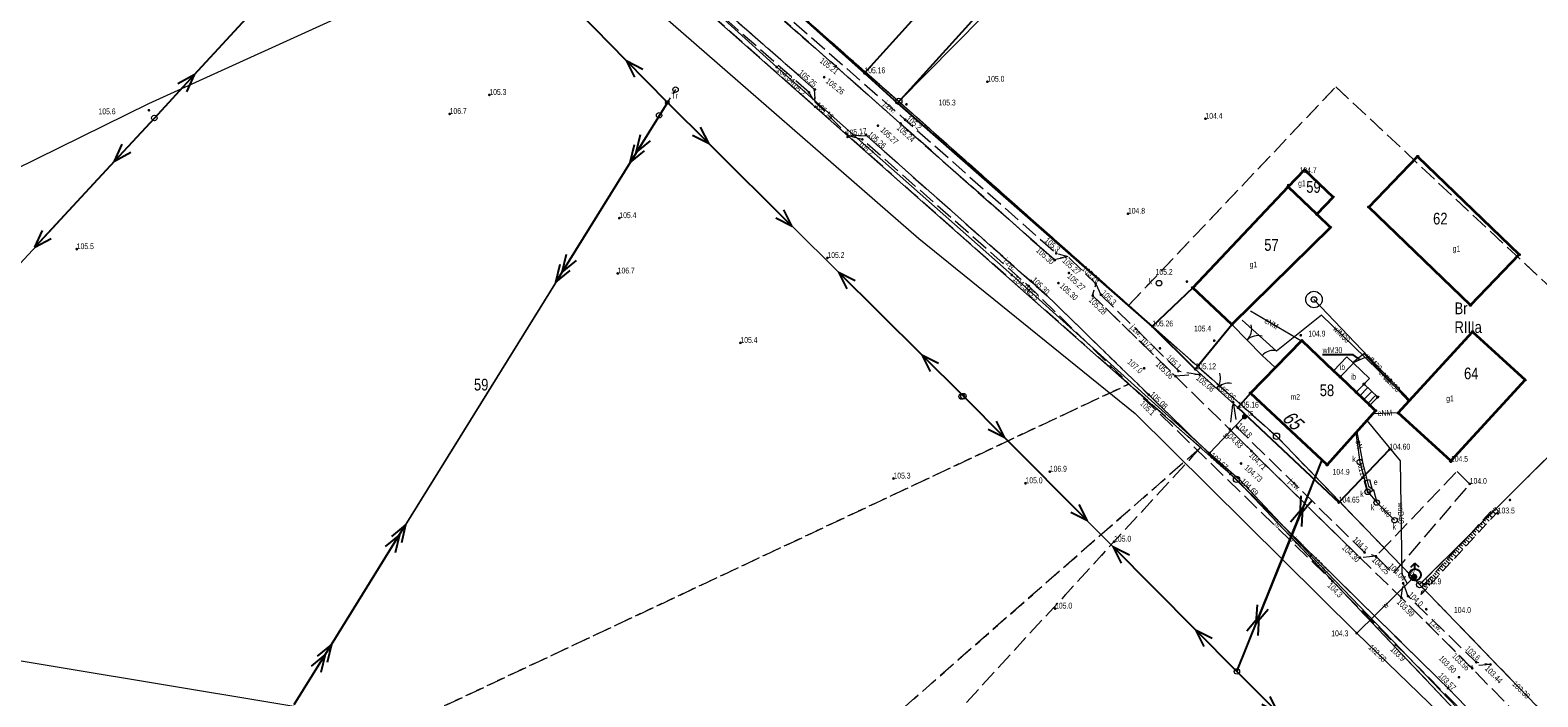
# Model space of a CAD drawing. Header units: inches. Extents: x 6497603 to 6502483, y 5925790 to 5934357.
# Tile 56 of 256: x 6499663 to 6499855, y 5926960 to 5927045. Entities that reach past the tile are written whole.
import ezdxf
from ezdxf.enums import TextEntityAlignment as Align

# ---------------------------------------------------------------- set-up
doc = ezdxf.new("R2010")
doc.units = ezdxf.units.IN
doc.header["$MEASUREMENT"] = 0
for name, pattern in [('1.5_0.75', [2.25, 1.5, -0.75]), ('2.25_0.75', [3, 2.25, -0.75]), ('219-1000', [0, 0]), ('egkk-1000', [3, 2.25, -0.75]), ('egug-1000', [1.5, 0.75, -0.75]), ('otob_1000', [0, 0]), ('otof_1000', [0, 0]), ('suep_nn_1000', [0, 0]), ('suep_sn_1000', [0, 0]), ('supp_1000', [1.25, 0.625, -0.625])]:
    doc.linetypes.add(name, pattern=pattern)
for name, color, linetype in [('000 Inne (niezydentyfikowane)', 7, 'Continuous'), ('202-punkt graniczny', 7, 'Continuous'), ('209-oznaczenie konturu klasyfikacyjnego', 7, 'Continuous'), ('210-oznaczenie konturu użytku gruntowego', 7, 'Continuous'), ('211-numer działki ewidencyjnej', 7, 'Continuous'), ('217-kontur klasyfikacyjny', 7, 'Continuous'), ('218-kontur użytku gruntowego', 7, 'Continuous'), ('219-działka ewidencyjna', 7, 'Continuous'), ('238-Punkt adresowy budynku', 7, 'Continuous'), ('312-budynek ewidencyjny', 7, 'Continuous'), ('312-oznaczenie budynku ewidencyjnego', 7, 'Continuous'), ('312-oznaczenie budynku ewidencyjnego-Atr117', 7, 'Continuous'), ('352-schody', 7, 'Continuous'), ('brama', 7, 'Continuous'), ('furtka', 7, 'Continuous'), ('hydrant', 7, 'Continuous'), ('inna budowla', 7, 'Continuous'), ('inna budowla-Atr17', 7, 'Continuous'), ('jezdnia', 7, 'Continuous'), ('jezdnia-Atr17', 7, 'Continuous'), ('ogrodzenie trwałe', 7, 'Continuous'), ('pikieta naturalna', 7, 'Continuous'), ('pikieta naturalna-Atr2', 7, 'Continuous'), ('pikieta sztuczna', 7, 'Continuous'), ('pikieta sztuczna-Atr2', 7, 'Continuous'), ('przewód elektroenergetyczny niskiego napięcia', 7, 'Continuous'), ('przewód elektroenergetyczny podziemny', 7, 'Continuous'), ('przewód elektroenergetyczny podziemny-Atr1', 7, 'Continuous'), ('przewód elektroenergetyczny średniego napięcia', 7, 'Continuous'), ('przewód kanalizacyjny', 7, 'Continuous'), ('przewód kanalizacyjny-Atr1', 7, 'Continuous'), ('przewód telekomunikacyjny podziemny', 7, 'Continuous'), ('przewód telekomunikacyjny podziemny - ob. projektowany', 7, 'Continuous'), ('przewód telekomunikacyjny podziemny-Atr1', 7, 'Continuous'), ('przewód wodociągowy', 7, 'Continuous'), ('przewód wodociągowy-Atr1', 7, 'Continuous'), ('Punkt budynku', 7, 'Continuous'), ('rzędna', 7, 'Continuous'), ('rzędna-Atr2', 7, 'Continuous'), ('skarpa nieumocniona', 7, 'Continuous'), ('stacja transformatorowa', 7, 'Continuous'), ('stacja transformatorowa-Atr17', 7, 'Continuous'), ('studnia kanalizacyjna', 7, 'Continuous'), ('studnia kanalizacyjna-Atr17', 7, 'Continuous'), ('studnia zwykła', 7, 'Continuous'), ('szafa elektroenergetyczna lub kontener', 7, 'Continuous'), ('szafa elektroenergetyczna lub kontener-Atr17', 7, 'Continuous'), ('słup przewodów napowietrznych', 7, 'Continuous'), ('słupek telekomunikacyjny', 7, 'Continuous'), ('słupek telekomunikacyjny-Atr17', 7, 'Continuous'), ('zasuwa lub zawór', 7, 'Continuous'), ('zasuwa lub zawór-Atr17', 7, 'Continuous')]:
    doc.layers.add(name, color=color, linetype=linetype)
doc.styles.get("Standard").update_dxf_attribs({"font": 'arial.ttf'})
doc.linetypes.add('902-1000', pattern='A,5,0,[1,ksztalty.shx,S=1,R=0,X=0,Y=0],5', length=10)

# ---------------------------------------------------------------- blocks, each defined once
blk = doc.blocks.new('202')
at = {"color": 0, "linetype": 'Continuous', "lineweight": 0}
blk.add_circle((0, 0), 0.4, dxfattribs=at)
blk = doc.blocks.new('PUNKTBUD')
at = {"color": 0}
blk.add_circle((0, 0), 0.09, dxfattribs=at)
blk = doc.blocks.new('PW01')
at = {"linetype": 'Continuous', "lineweight": 13}
h = blk.add_hatch(color=0, dxfattribs=at)
edge = h.paths.add_edge_path()
edge.add_arc((0, 0), 0.18, 0, 360)
blk = doc.blocks.new('US15')
at = {"color": 0, "linetype": 'Continuous', "lineweight": 13}
blk.add_circle((0, 0), 0.35, dxfattribs=at)
blk = doc.blocks.new('US25')
at = {"linetype": 'Continuous', "lineweight": 13}
h = blk.add_hatch(color=0, dxfattribs=at)
edge = h.paths.add_edge_path()
edge.add_arc((0, 0), 0.4, 0, 360)
blk = doc.blocks.new('US13')
at = {"color": 0, "linetype": 'Continuous', "lineweight": 13}
for radius in [1.05, 0.35]:
    blk.add_circle((0, 0), radius, dxfattribs=at)
blk = doc.blocks.new('US18')
at = {"color": 0, "linetype": 'Continuous', "lineweight": 13}
for p, q in [((-0.75, -0.35), (-0.75, 0.35)), ((-0.75, 0.35), (0.75, 0.35)), ((0.75, -0.35), (0.75, 0.35)), ((-0.75, -0.35), (0.75, -0.35))]:
    blk.add_line(p, q, dxfattribs=at)
blk = doc.blocks.new('SUWH')
at = {"color": 0, "linetype": 'Continuous'}
for p in [(-0.531, 0.969), (0, 0.75), (0.531, 0.969)]:
    blk.add_line(p, (0, 1.5), dxfattribs=at)
blk.add_circle((0, 0), 0.75, dxfattribs=at)
blk = doc.blocks.new('US09')
at = {"linetype": 'Continuous', "lineweight": 13}
h = blk.add_hatch(color=0, dxfattribs=at)
edge = h.paths.add_edge_path()
edge.add_arc((0, 0), 0.35, 0, 360)
blk = doc.blocks.new('SUET')
at = {"linetype": 'Continuous'}
h = blk.add_hatch(color=0, dxfattribs=at)
h.dxf.hatch_style = 1
h.paths.add_polyline_path([(0.125, 0, 1), (-0.125, 0, 1)])
at = {"color": 0, "linetype": 'Continuous'}
blk.add_circle((0, 0), 0.188, dxfattribs=at)
blk = doc.blocks.new('OK02')
at = {"color": 0, "linetype": 'Continuous', "lineweight": 0}
for centre, start, end in [((-2, 0), 0, 60), ((2, 0), 120, 180)]:
    blk.add_arc(centre, 2, start, end, dxfattribs=at)
blk = doc.blocks.new('OK04')
at = {"color": 0, "linetype": 'Continuous', "lineweight": 0}
blk.add_arc((2, 0), 2, 120, 180, dxfattribs=at)
blk = doc.blocks.new('SUEP1')
at = {"color": 0, "linetype": 'Continuous'}
for p, q in [((0, 0), (7.5, 0)), ((7.5, 0), (5.25, 0.75)), ((7.5, 0), (5.25, -0.75)), ((7.5, 0), (22.5, 0)), ((22.5, 0), (20.25, 0.75)), ((22.5, 0), (20.25, -0.75))]:
    blk.add_line(p, q, dxfattribs=at)
blk = doc.blocks.new('SM05')
at = {"color": 0, "linetype": 'Continuous', "lineweight": 13}
blk.add_circle((0, 0), 0.35, dxfattribs=at)
blk = doc.blocks.new('SUEP2')
at = {"color": 0, "linetype": 'Continuous'}
for p, q in [((0, 0), (9.04, 0)), ((7.54, 0), (5.29, 0.75)), ((7.54, 0), (5.29, -0.75)), ((9.04, 0), (6.79, 0.75)), ((9.04, 0), (6.79, -0.75)), ((9.04, 0), (27.04, 0)), ((25.54, 0), (23.29, 0.75)), ((25.54, 0), (23.29, -0.75)), ((27.04, 0), (24.79, 0.75)), ((27.04, 0), (24.79, -0.75))]:
    blk.add_line(p, q, dxfattribs=at)

msp = doc.modelspace()

# ---------------------------------------------------------------- linework, layer by layer
at = {"layer": '000 Inne (niezydentyfikowane)', "color": 7, "linetype": 'Continuous', "lineweight": 18, "flags": 128}
for points in [[(6499849.73, 5926984.29), (6499849.98, 5926984.06)], [(6499847.85, 5926982.23), (6499848.33, 5926981.79)], [(6499848.06, 5926982.46), (6499848.3, 5926982.24)], [(6499848.27, 5926982.69), (6499848.75, 5926982.24)], [(6499848.48, 5926982.92), (6499848.72, 5926982.69)], [(6499848.69, 5926983.15), (6499849.17, 5926982.7)], [(6499848.9, 5926983.37), (6499849.14, 5926983.15)], [(6499849.1, 5926983.6), (6499849.59, 5926983.15)], [(6499849.31, 5926983.83), (6499849.56, 5926983.61)], [(6499849.52, 5926984.06), (6499850.02, 5926983.61)], [(6499846.17, 5926980.4), (6499846.64, 5926979.97)], [(6499846.38, 5926980.63), (6499846.62, 5926980.41)], [(6499846.59, 5926980.86), (6499847.06, 5926980.42)], [(6499846.8, 5926981.09), (6499847.04, 5926980.87)], [(6499847.01, 5926981.32), (6499847.48, 5926980.88)], [(6499847.22, 5926981.54), (6499847.46, 5926981.33)], [(6499847.43, 5926981.77), (6499847.91, 5926981.33)], [(6499847.64, 5926982), (6499847.88, 5926981.78)], [(6499844.49, 5926978.57), (6499844.95, 5926978.15)], [(6499844.7, 5926978.8), (6499844.93, 5926978.59)], [(6499844.91, 5926979.03), (6499845.37, 5926978.6)], [(6499845.12, 5926979.26), (6499845.35, 5926979.04)], [(6499845.33, 5926979.49), (6499845.8, 5926979.06)], [(6499845.54, 5926979.71), (6499845.77, 5926979.5)], [(6499845.75, 5926979.94), (6499846.22, 5926979.51)], [(6499845.96, 5926980.17), (6499846.19, 5926979.96)], [(6499842.61, 5926976.51), (6499842.83, 5926976.31)], [(6499842.81, 5926976.74), (6499843.26, 5926976.33)], [(6499843.02, 5926976.97), (6499843.25, 5926976.76)], [(6499843.23, 5926977.2), (6499843.69, 5926976.78)], [(6499843.44, 5926977.43), (6499843.67, 5926977.22)], [(6499843.65, 5926977.66), (6499844.11, 5926977.24)], [(6499843.86, 5926977.88), (6499844.09, 5926977.68)], [(6499844.07, 5926978.11), (6499844.53, 5926977.69)], [(6499844.28, 5926978.34), (6499844.51, 5926978.13)], [(6499840.93, 5926974.68), (6499841.17, 5926974.51)], [(6499841.14, 5926974.91), (6499841.57, 5926974.51)], [(6499841.35, 5926975.14), (6499841.57, 5926974.94)], [(6499841.56, 5926975.37), (6499842, 5926974.96)], [(6499841.77, 5926975.6), (6499841.99, 5926975.39)], [(6499841.98, 5926975.83), (6499842.42, 5926975.42)], [(6499842.19, 5926976.05), (6499842.41, 5926975.85)], [(6499842.4, 5926976.28), (6499842.84, 5926975.87)], [(6499840.63, 5926973.81), (6499840.86, 5926973.74)], [(6499840.72, 5926974.1), (6499840.91, 5926974.05)], [(6499840.81, 5926974.4), (6499841.33, 5926974.24)]]:
    msp.add_lwpolyline(points, dxfattribs=at)
at = {"layer": '217-kontur klasyfikacyjny', "color": 3, "linetype": 'egkk-1000', "lineweight": 18, "flags": 128}
for points in [[(6499803.07, 5927000.21), (6499700.23, 5927091.05)], [(6499758.27, 5927049.89), (6499773.66, 5927036.34)], [(6499803.07, 5927010.29), (6499829.56, 5927038.19)], [(6499829.56, 5927038.19), (6499868.1, 5927002.21)], [(6499773.66, 5927036.34), (6499803.07, 5927010.29)], [(6499803.07, 5927010.29), (6499821.97, 5926993.55)], [(6499710.36, 5926956.67), (6499803.07, 5927000.21)], [(6499812.26, 5926992.1), (6499803.07, 5927000.21)], [(6499840.28, 5926974.59), (6499865.34, 5926999.47)], [(6499812.26, 5926992.1), (6499762, 5926948.1)], [(6499812.26, 5926992.1), (6499770.49, 5926946.69)], [(6499816.86, 5926988.03), (6499812.26, 5926992.1)], [(6499821.97, 5926993.55), (6499840.28, 5926974.59)], [(6499868.23, 5926933.79), (6499816.86, 5926988.03)], [(6499840.28, 5926974.59), (6499863.36, 5926950.69)]]:
    msp.add_lwpolyline(points, dxfattribs=at)
at = {"layer": '218-kontur użytku gruntowego', "color": 3, "linetype": 'egug-1000', "lineweight": 18, "flags": 128}
for points in [[(6499803.07, 5927000.21), (6499700.23, 5927091.05)], [(6499758.27, 5927049.89), (6499773.66, 5927036.34)], [(6499803.07, 5927010.29), (6499829.56, 5927038.19)], [(6499829.56, 5927038.19), (6499868.1, 5927002.21)], [(6499773.66, 5927036.34), (6499803.07, 5927010.29)], [(6499803.07, 5927010.29), (6499821.97, 5926993.55)], [(6499803.07, 5927000.21), (6499710.36, 5926956.67)], [(6499812.26, 5926992.1), (6499803.07, 5927000.21)], [(6499840.28, 5926974.59), (6499865.34, 5926999.47)], [(6499762, 5926948.1), (6499812.26, 5926992.1)], [(6499812.26, 5926992.1), (6499770.49, 5926946.69)], [(6499816.86, 5926988.03), (6499812.26, 5926992.1)], [(6499821.97, 5926993.55), (6499840.28, 5926974.59)], [(6499868.23, 5926933.79), (6499816.86, 5926988.03)], [(6499840.28, 5926974.59), (6499863.36, 5926950.69)]]:
    msp.add_lwpolyline(points, dxfattribs=at)
at = {"layer": '219-działka ewidencyjna', "color": 3, "linetype": '219-1000', "lineweight": 18, "flags": 128}
for points in [[(6499705.49, 5927096.38), (6499773.66, 5927036.34)], [(6499816.86, 5926988.03), (6499700.23, 5927091.05)], [(6499823.91, 5927087.15), (6499773.66, 5927036.34)], [(6499773.66, 5927036.34), (6499821.97, 5926993.55)], [(6499904.19, 5927038.05), (6499840.28, 5926974.59)], [(6499821.97, 5926993.55), (6499840.28, 5926974.59)], [(6499816.86, 5926988.03), (6499868.23, 5926933.79)], [(6499799.72, 5926941.84), (6499600.2, 5926974.95)], [(6499840.28, 5926974.59), (6499863.36, 5926950.69)]]:
    msp.add_lwpolyline(points, dxfattribs=at)
at = {"layer": '312-budynek ewidencyjny', "color": 7, "linetype": 'Continuous', "lineweight": 35, "flags": 128}
for points in [[(6499833.78, 5927022.83), (6499840.03, 5927029.3)], [(6499840.03, 5927029.3), (6499853.03, 5927016.77)], [(6499823.46, 5927025.43), (6499825.56, 5927027.59)], [(6499825.56, 5927027.59), (6499829.22, 5927024.1)], [(6499811.25, 5927012.52), (6499823.46, 5927025.43)], [(6499823.46, 5927025.43), (6499827.14, 5927021.91)], [(6499827.14, 5927021.91), (6499823.46, 5927025.43)], [(6499829.22, 5927024.1), (6499827.14, 5927021.91)], [(6499846.79, 5927010.29), (6499833.78, 5927022.83)], [(6499827.14, 5927021.91), (6499828.88, 5927020.24)], [(6499828.88, 5927020.24), (6499816.27, 5927007.81)], [(6499853.03, 5927016.77), (6499846.79, 5927010.29)], [(6499816.27, 5927007.81), (6499811.25, 5927012.52)], [(6499818.64, 5926999.06), (6499825.23, 5927005.78)], [(6499825.23, 5927005.78), (6499829.28, 5927001.92)], [(6499837.56, 5926996.53), (6499847.06, 5927006.9)], [(6499847.06, 5927006.9), (6499853.77, 5927000.75)], [(6499829.28, 5927001.92), (6499830.12, 5927001.12)], [(6499830.12, 5927001.12), (6499832.18, 5926999.16)], [(6499853.77, 5927000.75), (6499844.26, 5926990.39)], [(6499828.45, 5926989.89), (6499818.64, 5926999.06)], [(6499832.18, 5926999.16), (6499833.92, 5926997.5)], [(6499834.65, 5926996.8), (6499828.45, 5926989.89)], [(6499833.92, 5926997.5), (6499834.65, 5926996.8)], [(6499844.26, 5926990.39), (6499837.56, 5926996.53)]]:
    msp.add_lwpolyline(points, dxfattribs=at)
at = {"layer": '352-schody', "color": 7, "linetype": 'Continuous', "lineweight": 18, "flags": 128}
msp.add_lwpolyline([(6499833.18, 5927000.21), (6499832.18, 5926999.16), (6499833.92, 5926997.5), (6499834.92, 5926998.55)], close=True, dxfattribs=at)
msp.add_lwpolyline([(6499833.18, 5927000.21), (6499832.18, 5926999.16), (6499833.92, 5926997.5), (6499834.92, 5926998.55)], close=True, dxfattribs=at)
for points in [[(6499833.654, 5926999.758), (6499832.653, 5926998.709)], [(6499834.16, 5926999.275), (6499833.159, 5926998.226)], [(6499834.667, 5926998.792), (6499833.666, 5926997.742)]]:
    msp.add_lwpolyline(points, dxfattribs=at)
at = {"layer": 'brama', "color": 7, "linetype": 'otob_1000', "lineweight": 18, "flags": 128}
for points in [[(6499816.27, 5927007.81), (6499820.13, 5927003.87)], [(6499811.57, 5927002.11), (6499817.04, 5926997.2)]]:
    msp.add_lwpolyline(points, dxfattribs=at)
at = {"layer": 'furtka', "color": 7, "linetype": 'otof_1000', "lineweight": 18, "flags": 128}
msp.add_lwpolyline([(6499820.13, 5927003.87), (6499821.8, 5927002.34)], dxfattribs=at)
at = {"layer": 'inna budowla', "color": 7, "linetype": 'Continuous', "lineweight": 18, "flags": 128}
for points in [[(6499829.28, 5927001.92), (6499830.97, 5927003.69), (6499831.81, 5927002.9), (6499830.12, 5927001.12)], [(6499830.12, 5927001.12), (6499831.81, 5927002.9), (6499833.87, 5927000.94), (6499832.18, 5926999.16)]]:
    msp.add_lwpolyline(points, close=True, dxfattribs=at)
at = {"layer": 'jezdnia', "color": 7, "linetype": '2.25_0.75', "lineweight": 18, "flags": 128}
for points in [[(6499696.37, 5927097.93), (6499699.11, 5927100.89), (6499707.59, 5927092.72), (6499718.16, 5927082.54), (6499743.88, 5927059.9), (6499746.42, 5927060.42), (6499750.85, 5927056.45), (6499750.56, 5927054.04), (6499765.59, 5927040.83), (6499772.53, 5927034.67), (6499793.54, 5927016.13), (6499795.27, 5927016.53), (6499798.85, 5927013.02), (6499798.44, 5927011.55), (6499809.05, 5927001.22), (6499816, 5926994.41), (6499818.76, 5926991.66), (6499832.64, 5926978.03), (6499837.94, 5926972.92), (6499846.75, 5926964.13), (6499853.26, 5926957.44), (6499858.4, 5926952.16), (6499864.56, 5926945.83), (6499874.4, 5926935.7), (6499901, 5926907.21), (6499908.28, 5926899.39), (6499913.4, 5926893.8), (6499927.34, 5926878.2), (6499953.52, 5926849.7), (6499980.32, 5926820.31), (6499988.89, 5926811.03), (6499994.78, 5926804.65), (6500006.89, 5926791.45), (6500033.54, 5926762.34), (6500047.08, 5926747.49), (6500053.02, 5926741.14), (6500059.07, 5926734.43), (6500057.54, 5926732.97), (6500056.17, 5926731.62), (6500030.53, 5926759.7), (6500003.76, 5926788.93), (6499992.03, 5926801.54), (6499986.19, 5926807.95), (6499977.4, 5926817.56), (6499950.45, 5926847.02), (6499924.38, 5926875.53), (6499916.38, 5926884.39), (6499906.44, 5926895.26), (6499898.16, 5926904.4), (6499871.43, 5926933.04), (6499843.92, 5926961.34), (6499816.07, 5926988.71), (6499792.62, 5927011.49), (6499769.5, 5927031.99), (6499767.32, 5927031.91), (6499762.94, 5927036.26), (6499762.83, 5927037.91), (6499747.76, 5927051.12), (6499741.06, 5927056.98), (6499715.35, 5927079.63), (6499704.45, 5927090.13)], [(6499762.17, 5927037.48), (6499749.02, 5927049.03), (6499740.32, 5927056.65), (6499729.68, 5927066.13), (6499714.06, 5927079.95), (6499703.68, 5927089.97), (6499702.54, 5927090.13), (6499704.45, 5927090.13), (6499715.35, 5927079.63), (6499741.06, 5927056.98), (6499747.76, 5927051.12), (6499762.83, 5927037.91), (6499762.94, 5927036.26)], [(6499751.19, 5927054.37), (6499774.46, 5927034), (6499793.79, 5927016.92), (6499795.27, 5927016.53), (6499793.54, 5927016.13), (6499772.53, 5927034.67), (6499765.59, 5927040.83), (6499750.56, 5927054.04), (6499750.85, 5927056.45)], [(6499906.17, 5926893.24), (6499905.71, 5926894.88), (6499877.02, 5926925.97), (6499850.65, 5926953.55), (6499837.26, 5926966.88), (6499829.12, 5926975.02), (6499805.1, 5926998.3), (6499790.28, 5927012.74), (6499768.98, 5927031.48), (6499767.32, 5927031.91), (6499769.5, 5927031.99), (6499792.62, 5927011.49), (6499816.07, 5926988.71), (6499843.92, 5926961.34), (6499871.43, 5926933.04), (6499898.16, 5926904.4), (6499906.44, 5926895.26)], [(6499799.51, 5927011.63), (6499809.42, 5927001.89), (6499812.13, 5927001.45), (6499809.05, 5927001.22), (6499798.44, 5927011.55), (6499798.85, 5927013.02)], [(6499816.43, 5926997.9), (6499816.91, 5926994.68), (6499833.23, 5926978.7), (6499834.69, 5926978.21), (6499832.64, 5926978.03), (6499818.76, 5926991.66), (6499816, 5926994.41)], [(6499845.09, 5926989.06), (6499846.7, 5926987.46), (6499836.91, 5926976.02), (6499834.69, 5926978.21)], [(6499838.18, 5926974.76), (6499838.79, 5926973.12), (6499847.54, 5926964.66), (6499849.35, 5926964.38), (6499846.75, 5926964.13), (6499837.94, 5926972.92)]]:
    msp.add_lwpolyline(points, close=True, dxfattribs=at)
at = {"layer": 'ogrodzenie trwałe', "color": 7, "linetype": '902-1000', "lineweight": 25, "flags": 128}
for points in [[(6499758.43, 5927065.04), (6499754.38, 5927061.16), (6499752.34, 5927058.78), (6499751.38, 5927055.97), (6499769.25, 5927039.94), (6499776.52, 5927047.96), (6499769.77, 5927054.23), (6499763.66, 5927060.1)], [(6499769.25, 5927039.94), (6499773.47, 5927036.1), (6499789.23, 5927053.5)], [(6499773.47, 5927036.1), (6499806.08, 5927007.58)], [(6499811.25, 5927012.52), (6499806.08, 5927007.58), (6499811.57, 5927002.11), (6499816.27, 5927007.81)], [(6499818.64, 5926999.06), (6499817.04, 5926997.2), (6499829.93, 5926985.07), (6499836.41, 5926991.84)]]:
    msp.add_lwpolyline(points, dxfattribs=at)
at = {"layer": 'przewód elektroenergetyczny niskiego napięcia', "color": 1, "linetype": 'suep_nn_1000', "lineweight": 18, "flags": 128}
for points in [[(6499678.41, 5927034.21), (6499711.19, 5927069.71)], [(6499711.19, 5927069.71), (6499678.41, 5927034.21)], [(6499711.19, 5927069.71), (6499744.04, 5927036.2)], [(6499744.04, 5927036.2), (6499781.92, 5926998.67)], [(6499646.11, 5926999.29), (6499678.41, 5927034.21)], [(6499781.92, 5926998.67), (6499816.91, 5926963.49)], [(6499816.91, 5926963.49), (6499827.79, 5926990.51)], [(6499816.91, 5926963.49), (6499853.18, 5926927.14)]]:
    msp.add_lwpolyline(points, dxfattribs=at)
at = {"layer": 'przewód elektroenergetyczny podziemny', "color": 1, "linetype": 'Continuous', "lineweight": 18, "flags": 128}
for points in [[(6499825.17, 5927005.71), (6499818.64, 5927009.52)], [(6499831.81, 5927003.05), (6499833.15, 5927004.11), (6499838.91, 5926998)], [(6499834.35, 5926996.47), (6499837.63, 5926996.6)], [(6499832.23, 5926994.1), (6499832.97, 5926990.23), (6499833.73, 5926987.18)], [(6499833.73, 5926987.18), (6499834.4, 5926986.68), (6499834.79, 5926985.07)]]:
    msp.add_lwpolyline(points, dxfattribs=at)
at = {"layer": 'przewód elektroenergetyczny średniego napięcia', "color": 1, "linetype": 'suep_sn_1000', "lineweight": 18, "flags": 128}
for points in [[(6499696.3, 5926959.26), (6499744.04, 5927036.2)], [(6499744.04, 5927036.2), (6499696.3, 5926959.26)]]:
    msp.add_lwpolyline(points, dxfattribs=at)
at = {"layer": 'przewód kanalizacyjny', "color": 34, "linetype": 'Continuous', "lineweight": 18, "flags": 128}
for points in [[(6499832.12, 5926993.98), (6499832.63, 5926990.25), (6499833.64, 5926986.44), (6499834.79, 5926985.07)], [(6499834.79, 5926985.07), (6499837.08, 5926982.81)]]:
    msp.add_lwpolyline(points, dxfattribs=at)
at = {"layer": 'przewód telekomunikacyjny podziemny', "color": 30, "linetype": 'Continuous', "lineweight": 18, "flags": 128}
for points in [[(6499740.5, 5927056.6), (6499758.03, 5927040.73), (6499788.1, 5927014.16), (6499813.42, 5926991.39), (6499817.26, 5926988), (6499826.37, 5926978.31), (6499848.19, 5926955.59), (6499871.45, 5926930.89), (6499895.24, 5926905.27), (6499915.01, 5926883.62), (6499914.7, 5926883.38)], [(6499817.89, 5926996.05), (6499817.61, 5926995.82), (6499813.42, 5926991.39)]]:
    msp.add_lwpolyline(points, dxfattribs=at)
at = {"layer": 'przewód telekomunikacyjny podziemny - ob. projektowany', "color": 30, "linetype": '2.25_0.75', "lineweight": 18, "flags": 128}
msp.add_lwpolyline([(6499817.85, 5926996.06), (6499818.06, 5926995.87)], dxfattribs=at)
at = {"layer": 'przewód wodociągowy', "color": 5, "linetype": 'Continuous', "lineweight": 18, "flags": 128}
for points in [[(6499646.22, 5927020.61), (6499677.68, 5927036.09), (6499706.55, 5927049.13), (6499726.79, 5927056.56), (6499742.13, 5927048.46), (6499776.23, 5927018.8), (6499803.9, 5926996.46), (6499832.24, 5926968.38), (6499846.76, 5926954.37), (6499862.58, 5926937.44), (6499886.5, 5926911.32), (6499908.78, 5926882.29), (6499928.76, 5926859.78), (6499961.87, 5926822.9), (6499997.11, 5926786.73), (6500025.9, 5926755.99), (6500048.68, 5926732.82)], [(6499839.05, 5926998.15), (6499826.77, 5927011.02)], [(6499833.32, 5927003.6), (6499827.73, 5927009.04), (6499821.98, 5927004.41), (6499817.56, 5927008.4)], [(6499833.32, 5927003.6), (6499831.88, 5927002.98)], [(6499838.98, 5926998.08), (6499833.32, 5927003.6)], [(6499833.54, 5926995.56), (6499837.79, 5926990.42), (6499838.01, 5926975.96), (6499838.71, 5926974.71)], [(6499839.59, 5926975.57), (6499832.24, 5926968.38)]]:
    msp.add_lwpolyline(points, dxfattribs=at)
at = {"layer": 'przewód wodociągowy-Atr1', "color": 5, "flags": 128}
msp.add_lwpolyline([(6499832.69, 5927003.33), (6499831.79, 5927003.94), (6499827.868, 5927003.94)], dxfattribs=at)
at = {"layer": 'skarpa nieumocniona', "color": 7, "linetype": '1.5_0.75', "lineweight": 18, "flags": 128}
msp.add_lwpolyline([(6499850.37, 5926983.99), (6499840.48, 5926973.33), (6499840.88, 5926974.63), (6499849.89, 5926984.46)], close=True, dxfattribs=at)
msp.add_lwpolyline([(6499850.37, 5926983.99), (6499840.48, 5926973.33), (6499840.88, 5926974.63), (6499849.89, 5926984.46)], close=True, dxfattribs=at)
at = {"layer": 'słup przewodów napowietrznych', "color": 7, "linetype": 'supp_1000', "lineweight": 18, "flags": 128}
msp.add_lwpolyline([(6499745.09, 5927037.84), (6499742.98, 5927034.55)], dxfattribs=at)

# ---------------------------------------------------------------- block references
at = {"layer": '202-punkt graniczny', "color": 7, "linetype": 'Continuous', "lineweight": 18}
for p in [(6499773.66, 5927036.34), (6499821.97, 5926993.55), (6499816.86, 5926988.03), (6499840.28, 5926974.59)]:
    msp.add_blockref('202', p, dxfattribs=at)
at = {"layer": 'brama', "color": 7, "linetype": 'Continuous', "lineweight": 18}
for p, rotation in [((6499818.2, 5927005.84), 314.4120000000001), ((6499814.305, 5926999.655), 318.088)]:
    msp.add_blockref('OK02', p, dxfattribs=dict(at, rotation=rotation))
at = {"layer": 'furtka', "color": 7, "linetype": 'Continuous', "lineweight": 18, "rotation": 317.505}
msp.add_blockref('OK04', (6499820.13, 5927003.87), dxfattribs=at)
at = {"layer": 'hydrant', "color": 5, "linetype": 'Continuous', "lineweight": 18}
msp.add_blockref('SUWH', (6499839.69, 5926975.84), dxfattribs=at)
at = {"layer": 'pikieta naturalna', "color": 7, "linetype": 'Continuous', "lineweight": 13}
for p in [(6499784.98, 5927038.85), (6499721.27, 5927037.17), (6499762.17, 5927037.48), (6499677.71, 5927035.21), (6499716.19, 5927034.74), (6499774.63, 5927035.96), (6499774.46, 5927034), (6499812.88, 5927034.12), (6499768.98, 5927031.48), (6499823.48, 5927025.63), (6499737.9, 5927021.42), (6499802.97, 5927021.98), (6499668.48, 5927017.46), (6499793.79, 5927016.92), (6499764.52, 5927016.33), (6499737.69, 5927014.35), (6499810.51, 5927013.31), (6499790.28, 5927012.74), (6499799.51, 5927011.63), (6499753.39, 5927005.48), (6499814, 5927005.76), (6499825.08, 5927006.45), (6499807.06, 5927004.78), (6499805.04, 5927002.23), (6499809.42, 5927001.88), (6499805.1, 5926998.3), (6499816.91, 5926994.68), (6499828.45, 5926989.89), (6499844.29, 5926990.28), (6499772.97, 5926988.14), (6499792.97, 5926989.02), (6499789.86, 5926987.54), (6499846.7, 5926987.46), (6499851.84, 5926985.4), (6499850.28, 5926983.68), (6499801.2, 5926980.07), (6499833.23, 5926978.7), (6499829.12, 5926975.02), (6499840.88, 5926974.63), (6499838.79, 5926973.12), (6499793.65, 5926971.52), (6499841.13, 5926971.44), (6499832.24, 5926968.38), (6499837.26, 5926966.88), (6499847.54, 5926964.66)]:
    msp.add_blockref('PW01', p, dxfattribs=at)
at = {"layer": 'pikieta sztuczna', "color": 7, "linetype": 'Continuous', "lineweight": 13}
for p in [(6499765.59, 5927040.83), (6499769.25, 5927039.94), (6499764.1, 5927039.43), (6499762.92, 5927037.86), (6499762.96, 5927035.65), (6499770.98, 5927033.23), (6499773.88, 5927033.52), (6499767.1, 5927031.8), (6499769.45, 5927032.08), (6499793.61, 5927016.05), (6499795.01, 5927016.49), (6499790.55, 5927013.39), (6499794.07, 5927013.12), (6499795.42, 5927014.41), (6499798.83, 5927013.04), (6499798.47, 5927011.51), (6499806.08, 5927007.58), (6499811.57, 5927002.11), (6499812.13, 5927001.45), (6499809.05, 5927001.22), (6499805.63, 5926998.86), (6499816.43, 5926997.9), (6499817.04, 5926997.2), (6499816, 5926994.41), (6499836.41, 5926991.84), (6499817.44, 5926990.06), (6499818.76, 5926991.66), (6499816.07, 5926988.71), (6499829.93, 5926985.07), (6499834.69, 5926978.21), (6499832.64, 5926978.03), (6499838.18, 5926974.76), (6499837.94, 5926972.92), (6499847.02, 5926963.89), (6499849.35, 5926964.38), (6499843.92, 5926961.34), (6499845.32, 5926962.75)]:
    msp.add_blockref('PW01', p, dxfattribs=at)
at = {"layer": 'przewód elektroenergetyczny niskiego napięcia', "color": 1, "linetype": 'Continuous', "lineweight": 18}
for p, rotation in [((6499744.04, 5927036.2), 134.43), ((6499678.41, 5927034.21), 47.28100000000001), ((6499744.04, 5927036.2), 315.266), ((6499678.41, 5927034.21), 227.232), ((6499781.92, 5926998.67), 135.266), ((6499781.92, 5926998.67), 314.845), ((6499827.79, 5926990.51), 248.067), ((6499816.91, 5926963.49), 68.067), ((6499816.91, 5926963.49), 134.845), ((6499816.91, 5926963.49), 314.937)]:
    msp.add_blockref('SUEP1', p, dxfattribs=dict(at, rotation=rotation))
at = {"layer": 'przewód elektroenergetyczny średniego napięcia', "color": 1, "linetype": 'Continuous', "lineweight": 18}
for p, rotation in [((6499744.04, 5927036.2), 238.1809999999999), ((6499696.3, 5926959.26), 58.181)]:
    msp.add_blockref('SUEP2', p, dxfattribs=dict(at, rotation=rotation))
at = {"layer": 'Punkt budynku', "color": 5, "linetype": 'Continuous', "lineweight": 13}
for p in [(6499840.03, 5927029.3), (6499825.56, 5927027.59), (6499823.46, 5927025.43), (6499829.22, 5927024.1), (6499833.78, 5927022.83), (6499827.14, 5927021.91), (6499828.88, 5927020.24), (6499853.03, 5927016.77), (6499811.25, 5927012.52), (6499846.79, 5927010.29), (6499816.27, 5927007.81), (6499825.23, 5927005.78), (6499847.06, 5927006.9), (6499829.28, 5927001.92), (6499830.12, 5927001.12), (6499833.18, 5927000.21), (6499853.77, 5927000.75), (6499818.64, 5926999.06), (6499832.18, 5926999.16), (6499834.92, 5926998.55), (6499833.92, 5926997.5), (6499834.65, 5926996.8), (6499837.56, 5926996.53), (6499828.45, 5926989.89), (6499844.26, 5926990.39)]:
    msp.add_blockref('PUNKTBUD', p, dxfattribs=at)
at = {"layer": 'rzędna', "color": 30, "linetype": 'Continuous', "lineweight": 18}
for p in [(6499758.03, 5927040.73), (6499788.1, 5927014.16), (6499813.42, 5926991.39), (6499826.37, 5926978.31)]:
    msp.add_blockref('PW01', p, dxfattribs=at)
at = {"layer": 'rzędna', "color": 5, "linetype": 'Continuous', "lineweight": 18}
msp.add_blockref('PW01', (6499832.24, 5926968.38), dxfattribs=at)
at = {"layer": 'stacja transformatorowa', "color": 1, "linetype": 'Continuous', "lineweight": 18, "rotation": 326.99}
msp.add_blockref('SUET', (6499744.04, 5927036.2), dxfattribs=at)
at = {"layer": 'studnia kanalizacyjna', "color": 34, "linetype": 'Continuous', "lineweight": 18}
for p in [(6499806.94, 5927013.11), (6499832.63, 5926990.25), (6499833.64, 5926986.44), (6499834.79, 5926985.07), (6499837.08, 5926982.81)]:
    msp.add_blockref('US15', p, dxfattribs=at)
at = {"layer": 'studnia zwykła', "color": 5, "linetype": 'Continuous', "lineweight": 18}
msp.add_blockref('US13', (6499826.77, 5927011.02), dxfattribs=at)
at = {"layer": 'szafa elektroenergetyczna lub kontener', "color": 1, "linetype": 'Continuous', "lineweight": 18, "rotation": 286.1130000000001}
msp.add_blockref('US18', (6499833.73, 5926987.18), dxfattribs=at)
at = {"layer": 'słup przewodów napowietrznych', "color": 7, "linetype": 'Continuous', "lineweight": 18}
for name, p in [('SM05', (6499745.09, 5927037.84)), ('US15', (6499678.41, 5927034.21)), ('SM05', (6499742.98, 5927034.55)), ('US15', (6499781.7, 5926998.62)), ('US15', (6499781.92, 5926998.67)), ('US15', (6499816.91, 5926963.49))]:
    msp.add_blockref(name, p, dxfattribs=at)
at = {"layer": 'słupek telekomunikacyjny', "color": 30, "linetype": 'Continuous', "lineweight": 18}
msp.add_blockref('US09', (6499817.89, 5926996.05), dxfattribs=at)
at = {"layer": 'zasuwa lub zawór', "color": 5, "linetype": 'Continuous', "lineweight": 18}
msp.add_blockref('US25', (6499839.59, 5926975.57), dxfattribs=at)

# ---------------------------------------------------------------- texts
at = {"layer": '209-oznaczenie konturu klasyfikacyjnego', "color": 3, "linetype": 'Continuous', "lineweight": 18, "width": 0.79}
msp.add_text('RIIIa', height=1.5, dxfattribs=at).set_placement((6499844.75, 5927008.24), align=Align.TOP_LEFT)
at = {"layer": '210-oznaczenie konturu użytku gruntowego', "color": 3, "linetype": 'Continuous', "lineweight": 18, "width": 0.79}
msp.add_text('Br', height=1.5, dxfattribs=at).set_placement((6499844.76, 5927009.14))
at = {"layer": '211-numer działki ewidencyjnej', "color": 3, "linetype": 'Continuous', "lineweight": 18, "width": 0.79}
msp.add_text('59', height=1.5, dxfattribs=at).set_placement((6499719.3, 5927000.89), align=Align.TOP_LEFT)
at = {"layer": '238-Punkt adresowy budynku', "color": 7, "linetype": 'Continuous', "lineweight": 18, "oblique": 15, "width": 0.79}
msp.add_text('65', height=1.8, rotation=316.926, dxfattribs=at).set_placement((6499823.39, 5926994.96), align=Align.CENTER)
at = {"layer": '312-oznaczenie budynku ewidencyjnego', "color": 7, "linetype": 'Continuous', "lineweight": 18, "width": 0.79}
for s, p in [('59', (6499825.78, 5927024.66)), ('62', (6499842.01, 5927020.61)), ('57', (6499820.41, 5927017.24)), ('64', (6499845.97, 5927000.82)), ('58', (6499827.51, 5926998.67))]:
    msp.add_text(s, height=1.5, dxfattribs=at).set_placement(p)
at = {"layer": '312-oznaczenie budynku ewidencyjnego-Atr117', "color": 7, "width": 0.667}
for s, p in [('g1', (6499825.23, 5927025.88)), ('g1', (6499845, 5927017.53)), ('g1', (6499819.02, 5927015.5)), ('m2', (6499824.37, 5926998.58)), ('g1', (6499844.17, 5926998.38))]:
    msp.add_text(s, height=0.75, dxfattribs=at).set_placement(p, align=Align.MIDDLE_CENTER)
at = {"layer": 'inna budowla-Atr17', "color": 7, "width": 0.667}
for p in [(6499830.08, 5927002.02), (6499831.47, 5927000.79)]:
    msp.add_text('ib', height=0.75, dxfattribs=at).set_placement(p)
at = {"layer": 'jezdnia-Atr17', "color": 7, "width": 0.667}
for rotation, p in [(318.801, (6499771.65, 5927035.91)), (318.465, (6499787, 5927015.86)), (315.495, (6499803.2, 5927007.4)), (315.602, (6499823.46, 5926987.68)), (315.907, (6499823.95, 5926980.3)), (315.964, (6499841.58, 5926969.69))]:
    msp.add_text('j.zw.', height=0.75, rotation=rotation, dxfattribs=at).set_placement(p)
at = {"layer": 'pikieta naturalna-Atr2', "color": 7, "width": 0.667}
for s, rotation, p in [('105.2', 318.705, (6499760.17, 5927038.97)), ('105.2', 318.536, (6499775.03, 5927034.6)), ('105.2', 318.657, (6499768.86, 5927031.33)), ('105.3', 318.536, (6499792.73, 5927019.02)), ('105.3', 315.743, (6499790.09, 5927012.86)), ('105.3', 315.495, (6499800.02, 5927012.32)), ('107.1', 317.379, (6499804.98, 5927006.32)), ('105.1', 315.495, (6499808.34, 5927004.05)), ('107.0', 317.851, (6499803.33, 5927003.51)), ('105.1', 315.907, (6499804.97, 5926998.18)), ('104.8', 315.602, (6499817.38, 5926995.33)), ('104.3', 315.602, (6499832.17, 5926980.77)), ('104.3', 314.999, (6499828.96, 5926974.93)), ('104.0', 315.964, (6499839.27, 5926973.75)), ('103.9', 315.107, (6499837.01, 5926966.77)), ('103.6', 315.964, (6499846.57, 5926966.85))]:
    msp.add_text(s, height=0.75, rotation=rotation, dxfattribs=at).set_placement(p, align=Align.TOP_LEFT)
for s, p in [('105.0', (6499784.98, 5927038.85)), ('105.3', (6499721.27, 5927037.17)), ('105.3', (6499778.75, 5927035.82)), ('105.6', (6499671.26, 5927034.69)), ('106.7', (6499716.19, 5927034.74)), ('104.4', (6499812.88, 5927034.12)), ('104.7', (6499824.92, 5927027.18)), ('104.8', (6499802.97, 5927021.98)), ('105.4', (6499737.9, 5927021.42)), ('105.5', (6499668.48, 5927017.46)), ('105.2', (6499764.52, 5927016.33)), ('106.7', (6499737.69, 5927014.35)), ('105.2', (6499806.5, 5927014.17)), ('105.4', (6499811.43, 5927006.94)), ('105.4', (6499753.39, 5927005.48)), ('104.9', (6499826.05, 5927006.29)), ('104.5', (6499844.29, 5926990.28)), ('105.3', (6499772.97, 5926988.14)), ('105.0', (6499789.86, 5926987.54)), ('106.9', (6499792.97, 5926989.02)), ('104.9', (6499829.15, 5926988.62)), ('104.0', (6499846.7, 5926987.46)), ('103.5', (6499850.28, 5926983.68)), ('105.0', (6499801.2, 5926980.07)), ('103.9', (6499840.88, 5926974.63)), ('105.0', (6499793.65, 5926971.52)), ('104.0', (6499844.67, 5926970.97)), ('104.3', (6499828.98, 5926967.98))]:
    msp.add_text(s, height=0.75, dxfattribs=at).set_placement(p)
at = {"layer": 'pikieta sztuczna-Atr2', "color": 7, "width": 0.667}
for s, rotation, p in [('105.25', 318.699, (6499761.25, 5927040.44)), ('105.16', 317.078, (6499763.45, 5927036.32)), ('105.17', 6.794, (6499766.85, 5927032.65)), ('105.26', 318.465, (6499770.12, 5927032.58)), ('105.24', 318.476, (6499773.81, 5927033.41)), ('105.30', 318.476, (6499791.64, 5927017.76)), ('105.27', 317.996, (6499795, 5927016.44)), ('105.29', 317.996, (6499797.51, 5927015.41)), ('105.30', 316.063, (6499791.11, 5927013.96)), ('105.28', 315.796, (6499798.41, 5927011.4)), ('105.06', 315.796, (6499806.98, 5927003.19)), ('105.08', 320.456, (6499812.09, 5927001.43)), ('105.06', 320.456, (6499814.82, 5927000.29)), ('105.08', 315.46, (6499806.23, 5926999.34)), ('104.83', 315.451, (6499815.87, 5926994.33)), ('104.30', 315.451, (6499830.81, 5926979.77)), ('104.25', 315.33, (6499834.64, 5926978.21)), ('104.04', 315.33, (6499836.74, 5926977.41)), ('103.99', 315.157, (6499837.82, 5926972.81)), ('103.56', 315.157, (6499844.89, 5926965.93)), ('103.44', 314.676, (6499849.1, 5926964.31)), ('103.30', 314.676, (6499852.61, 5926962.34))]:
    msp.add_text(s, height=0.75, rotation=rotation, dxfattribs=at).set_placement(p, align=Align.TOP_LEFT)
for s, rotation, p in [('105.21', 321.906, (6499763.46, 5927041.39)), ('105.26', 321.766, (6499764.23, 5927038.79)), ('105.27', 316.499, (6499771.23, 5927032.59)), ('105.30', 317.311, (6499794.18, 5927012.65)), ('105.27', 316.484, (6499795.14, 5927013.9)), ('104.71', 314.236, (6499818.4, 5926991.05)), ('104.69', 316.19, (6499817.3, 5926987.71)), ('104.73', 317.842, (6499817.79, 5926989.42)), ('103.60', 314.33, (6499842.66, 5926965.1)), ('103.57', 314.118, (6499842.62, 5926962.9))]:
    msp.add_text(s, height=0.75, rotation=rotation, dxfattribs=at).set_placement(p)
for s, p in [('105.16', (6499769.25, 5927039.94)), ('105.26', (6499806.08, 5927007.58)), ('105.12', (6499811.57, 5927002.11)), ('105.16', (6499817.04, 5926997.2)), ('104.60', (6499836.41, 5926991.84)), ('104.65', (6499829.93, 5926985.07))]:
    msp.add_text(s, height=0.75, dxfattribs=at).set_placement(p)
at = {"layer": 'przewód elektroenergetyczny podziemny-Atr1', "color": 1, "width": 0.667}
for s, rotation, p in [('eNM', 329.723, (6499820.54, 5927008.42)), ('eNM', 313.311, (6499835.28, 5927001.85)), ('eNM', 2.321, (6499834.92, 5926996.49)), ('eN', 280.843, (6499832.43, 5926993.04))]:
    msp.add_text(s, height=0.75, rotation=rotation, dxfattribs=at).set_placement(p, align=Align.MIDDLE_LEFT)
at = {"layer": 'przewód kanalizacyjny-Atr1', "color": 34, "width": 0.667}
for s, rotation, p in [('kl110', 284.847, (6499832.67, 5926990.1)), ('kl40', 315.378, (6499835.36, 5926984.51))]:
    msp.add_text(s, height=0.75, rotation=rotation, dxfattribs=at).set_placement(p, align=Align.MIDDLE_LEFT)
at = {"layer": 'przewód telekomunikacyjny podziemny-Atr1', "color": 30, "width": 0.667}
msp.add_text('ts', height=0.75, rotation=46.595, dxfattribs=at).set_placement((6499815.28, 5926993.36), align=Align.MIDDLE_LEFT)
msp.add_text('ts', height=0.75, rotation=313.233, dxfattribs=at).set_placement((6499822.17, 5926982.78), align=Align.TOP_LEFT)
at = {"layer": 'przewód wodociągowy-Atr1', "color": 5, "width": 0.667}
for s, rotation, p in [('wlM30', 315.779, (6499829.39, 5927007.43)), ('wlM30', 313.656, (6499833.54, 5927003.92)), ('wlM30', 315.717, (6499835.834, 5927001.148)), ('woD40', 270.872, (6499837.87, 5926985.07)), ('w', 44.369, (6499835.67, 5926971.73))]:
    msp.add_text(s, height=0.75, rotation=rotation, dxfattribs=at).set_placement(p, align=Align.MIDDLE_LEFT)
msp.add_text('wlM30', height=0.75, dxfattribs=at).set_placement((6499827.868, 5927003.948), align=Align.BOTTOM_LEFT)
at = {"layer": 'rzędna-Atr2', "color": 30, "width": 0.667}
for s, rotation, p in [('104.34', 318.536, (6499758.2, 5927040.58)), ('104.54', 318.035, (6499788.45, 5927013.84)), ('102.67', 318.561, (6499813.63, 5926991.21)), ('102.67', 313.842, (6499826.69, 5926977.98))]:
    msp.add_text(s, height=0.75, rotation=rotation, dxfattribs=at).set_placement(p, align=Align.MIDDLE_LEFT)
at = {"layer": 'rzędna-Atr2', "color": 5, "width": 0.667}
msp.add_text('102.68', height=0.75, rotation=316.024, dxfattribs=at).set_placement((6499833.94, 5926966.74), align=Align.MIDDLE_LEFT)
at = {"layer": 'stacja transformatorowa-Atr17', "color": 1, "width": 0.667}
msp.add_text('Tr', height=0.75, dxfattribs=at).set_placement((6499744.54, 5927036.7))
at = {"layer": 'studnia kanalizacyjna-Atr17', "color": 34, "width": 0.667}
for p in [(6499805.64, 5927012.97), (6499831.68, 5926990.27), (6499832.68, 5926985.79), (6499834.04, 5926984.09), (6499836.83, 5926981.62)]:
    msp.add_text('k', height=0.75, dxfattribs=at).set_placement(p)
at = {"layer": 'szafa elektroenergetyczna lub kontener-Atr17', "color": 1, "width": 0.667}
msp.add_text('e', height=0.75, dxfattribs=at).set_placement((6499834.42, 5926987.32))
at = {"layer": 'słupek telekomunikacyjny-Atr17', "color": 30, "width": 0.667}
msp.add_text('ts', height=0.75, dxfattribs=at).set_placement((6499818.33, 5926996.19))
at = {"layer": 'zasuwa lub zawór-Atr17', "color": 5, "width": 0.667}
msp.add_text('w', height=0.75, dxfattribs=at).set_placement((6499839.03, 5926975.93))

doc.saveas('drawing.dxf')
